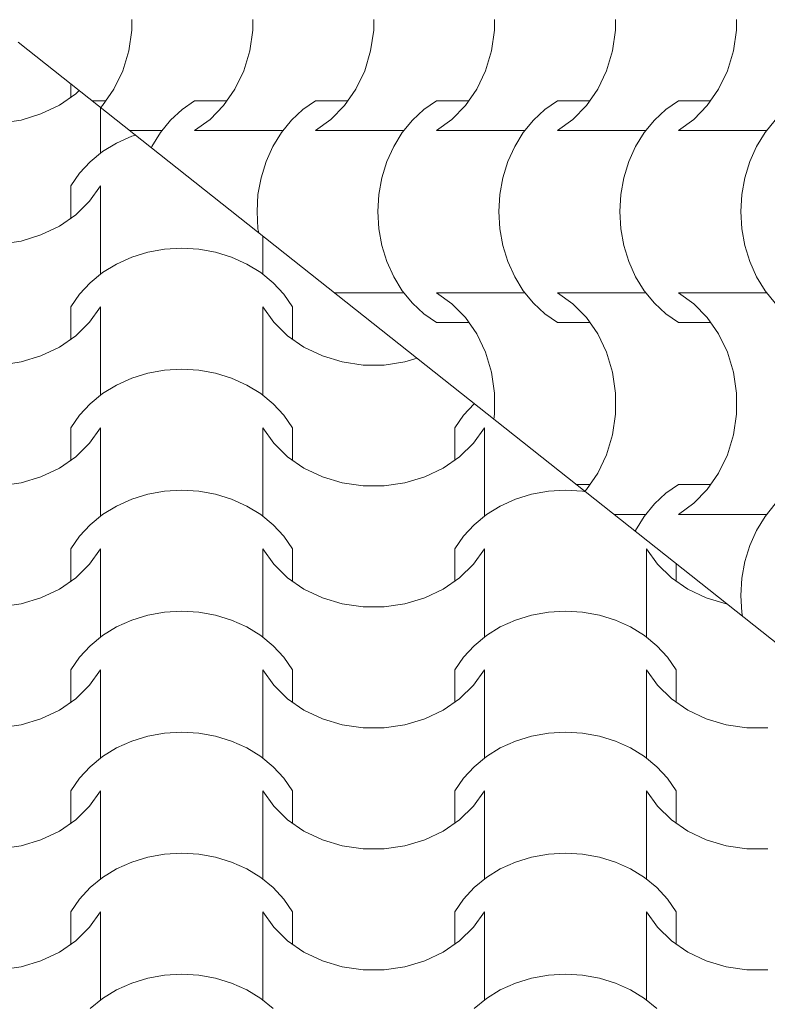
# Model space of a CAD drawing. Extents: x -631805 to -376315, y -40155 to 84873.
# Tile 253 of 256: x -486478 to -485686, y 71181 to 72224. Entities that reach past the tile are written whole.
import ezdxf

# ---------------------------------------------------------------- set-up
doc = ezdxf.new("R2010")
doc.units = 0
doc.header["$MEASUREMENT"] = 0
doc.linetypes.add('Dashed', pattern=[564.444447, 282.222223, -282.222223])
doc.layers.add('arch wypelnienia_Nr_Pióra__102', color=252, linetype='Continuous', lineweight=9)
doc.layers.add('INWENT.ŚCIANY_Nr_Pióra__21', color=252, linetype='Continuous', lineweight=9)

# ---------------------------------------------------------------- blocks, each defined once
blk = doc.blocks.new('*X885')
at = {"layer": 'arch wypelnienia_Nr_Pióra__102', "linetype": 'Continuous'}
for p, q in [((-488121.8, 136614.4), (-488121.8, 136628.4)), ((-488134, 136605.9), (-488116.7, 136617.9)), ((-488116.7, 136617.9), (-488113, 136621.5)), ((-488153.5, 136596.6), (-488134, 136605.9)), ((-488174.5, 136590.2), (-488153.5, 136596.6)), ((-488090.4, 136574.2), (-488090.4, 136603.5)), ((-488090.4, 136555.1), (-488090.4, 136603.5)), ((-488196.5, 136587), (-488174.5, 136590.2)), ((-488057.4, 136573), (-488073.5, 136565.7)), ((-488053.4, 136574.2), (-488057.4, 136573)), ((-488073.5, 136565.7), (-488088.2, 136556.7)), ((-488088.2, 136556.7), (-488101.3, 136546)), ((-488101.3, 136546), (-488112.6, 136533.8)), ((-488112.6, 136533.8), (-488121.8, 136520.5)), ((-488121.8, 136486.3), (-488121.8, 136520.5)), ((-488102, 136504.2), (-488090.4, 136520.5)), ((-488090.4, 136446.1), (-488090.4, 136520.5)), ((-488116.7, 136489.9), (-488102, 136504.2)), ((-488090.4, 136427.1), (-488090.4, 136501.4)), ((-488134, 136477.8), (-488116.7, 136489.9)), ((-488174.5, 136462.1), (-488153.5, 136468.5)), ((-488153.5, 136468.5), (-488134, 136477.8)), ((-488196.5, 136458.9), (-488174.5, 136462.1)), ((-487918.6, 136446.1), (-487918.6, 136467.5)), ((-487918.6, 136427.1), (-487918.6, 136467.5)), ((-488040.4, 136450.2), (-488057.4, 136444.9)), ((-488022.6, 136453.4), (-488040.4, 136450.2)), ((-488004.5, 136454.4), (-488022.6, 136453.4)), ((-487986.4, 136453.4), (-488004.5, 136454.4)), ((-487968.6, 136450.2), (-487986.4, 136453.4)), ((-487951.6, 136444.9), (-487968.6, 136450.2)), ((-488073.5, 136437.7), (-488088.2, 136428.6)), ((-488057.4, 136444.9), (-488073.5, 136437.7)), ((-487935.5, 136437.7), (-487951.6, 136444.9)), ((-487920.8, 136428.6), (-487935.5, 136437.7)), ((-488088.2, 136428.6), (-488101.3, 136417.9)), ((-487907.7, 136417.9), (-487920.8, 136428.6)), ((-488101.3, 136417.9), (-488112.6, 136405.8)), ((-487896.4, 136405.8), (-487907.7, 136417.9)), ((-488112.6, 136405.8), (-488121.8, 136392.4)), ((-487887.2, 136392.4), (-487896.4, 136405.8)), ((-488121.8, 136358.2), (-488121.8, 136392.4)), ((-488102, 136376.1), (-488090.4, 136392.4)), ((-488090.4, 136318.1), (-488090.4, 136392.4)), ((-487918.6, 136318.1), (-487918.6, 136392.4)), ((-487918.6, 136392.4), (-487907, 136376.1)), ((-487887.2, 136358.2), (-487887.2, 136392.4)), ((-488116.7, 136361.8), (-488102, 136376.1)), ((-487907, 136376.1), (-487892.3, 136361.8)), ((-488090.4, 136299), (-488090.4, 136373.4)), ((-487918.6, 136299), (-487918.6, 136373.4)), ((-488134, 136349.8), (-488116.7, 136361.8)), ((-487892.3, 136361.8), (-487875, 136349.8)), ((-488153.5, 136340.4), (-488134, 136349.8)), ((-487875, 136349.8), (-487855.5, 136340.4)), ((-488196.5, 136330.8), (-488174.5, 136334.1)), ((-488174.5, 136334.1), (-488153.5, 136340.4)), ((-487855.5, 136340.4), (-487834.5, 136334.1)), ((-487834.5, 136334.1), (-487812.5, 136330.8)), ((-487790.1, 136330.8), (-487768.1, 136334.1)), ((-487768.1, 136334.1), (-487755.2, 136338)), ((-488022.6, 136325.3), (-488040.4, 136322.1)), ((-488004.5, 136326.4), (-488022.6, 136325.3)), ((-487986.4, 136325.3), (-488004.5, 136326.4)), ((-487968.6, 136322.1), (-487986.4, 136325.3)), ((-487812.5, 136330.8), (-487801.3, 136330.8)), ((-487801.3, 136330.8), (-487790.1, 136330.8)), ((-488057.4, 136316.8), (-488073.5, 136309.6)), ((-488040.4, 136322.1), (-488057.4, 136316.8)), ((-487951.6, 136316.8), (-487968.6, 136322.1)), ((-487935.5, 136309.6), (-487951.6, 136316.8)), ((-488073.5, 136309.6), (-488088.2, 136300.6)), ((-487920.8, 136300.6), (-487935.5, 136309.6)), ((-488088.2, 136300.6), (-488101.3, 136289.9)), ((-487907.7, 136289.9), (-487920.8, 136300.6)), ((-488101.3, 136289.9), (-488112.6, 136277.7)), ((-487896.4, 136277.7), (-487907.7, 136289.9)), ((-487694.9, 136289.9), (-487706.2, 136277.7)), ((-487694.7, 136290), (-487694.9, 136289.9)), ((-488112.6, 136277.7), (-488121.8, 136264.4)), ((-487887.2, 136264.4), (-487896.4, 136277.7)), ((-487706.2, 136277.7), (-487715.4, 136264.4)), ((-488121.8, 136230.2), (-488121.8, 136264.4)), ((-488102, 136248.1), (-488090.4, 136264.4)), ((-488090.4, 136190), (-488090.4, 136264.4)), ((-487918.6, 136190), (-487918.6, 136264.4)), ((-487918.6, 136264.4), (-487907, 136248.1)), ((-487887.2, 136230.2), (-487887.2, 136264.4)), ((-487715.4, 136230.2), (-487715.4, 136264.4)), ((-487695.6, 136248.1), (-487684, 136264.4)), ((-487684, 136190), (-487684, 136264.4)), ((-488116.7, 136233.7), (-488102, 136248.1)), ((-488090.4, 136170.9), (-488090.4, 136245.3)), ((-487918.6, 136170.9), (-487918.6, 136245.3)), ((-487907, 136248.1), (-487892.3, 136233.7)), ((-487710.3, 136233.7), (-487695.6, 136248.1)), ((-487684, 136170.9), (-487684, 136245.3)), ((-488134, 136221.7), (-488116.7, 136233.7)), ((-487892.3, 136233.7), (-487875, 136221.7)), ((-487727.6, 136221.7), (-487710.3, 136233.7)), ((-488153.5, 136212.4), (-488134, 136221.7)), ((-487875, 136221.7), (-487855.5, 136212.4)), ((-487747.1, 136212.4), (-487727.6, 136221.7)), ((-488174.5, 136206), (-488153.5, 136212.4)), ((-487855.5, 136212.4), (-487834.5, 136206)), ((-487768.1, 136206), (-487747.1, 136212.4)), ((-488196.5, 136202.8), (-488174.5, 136206)), ((-488004.5, 136198.3), (-488022.6, 136197.2)), ((-487986.4, 136197.2), (-488004.5, 136198.3)), ((-487834.5, 136206), (-487812.5, 136202.8)), ((-487812.5, 136202.8), (-487801.3, 136202.8)), ((-487801.3, 136202.8), (-487790.1, 136202.8)), ((-487790.1, 136202.8), (-487768.1, 136206)), ((-487598.1, 136198.3), (-487616.2, 136197.2)), ((-487580, 136197.2), (-487598.1, 136198.3)), ((-488057.4, 136188.8), (-488073.5, 136181.5)), ((-488040.4, 136194), (-488057.4, 136188.8)), ((-488022.6, 136197.2), (-488040.4, 136194)), ((-487968.6, 136194), (-487986.4, 136197.2)), ((-487951.6, 136188.8), (-487968.6, 136194)), ((-487935.5, 136181.5), (-487951.6, 136188.8)), ((-487651, 136188.8), (-487667.1, 136181.5)), ((-487634, 136194), (-487651, 136188.8)), ((-487616.2, 136197.2), (-487634, 136194)), ((-487576.8, 136196.6), (-487580, 136197.2)), ((-488073.5, 136181.5), (-488088.2, 136172.5)), ((-487920.8, 136172.5), (-487935.5, 136181.5)), ((-487667.1, 136181.5), (-487681.8, 136172.5)), ((-488088.2, 136172.5), (-488101.3, 136161.8)), ((-487907.7, 136161.8), (-487920.8, 136172.5)), ((-487681.8, 136172.5), (-487694.9, 136161.8)), ((-488101.3, 136161.8), (-488112.6, 136149.6)), ((-487896.4, 136149.6), (-487907.7, 136161.8)), ((-487694.9, 136161.8), (-487706.2, 136149.6)), ((-488112.6, 136149.6), (-488121.8, 136136.3)), ((-487887.2, 136136.3), (-487896.4, 136149.6)), ((-487706.2, 136149.6), (-487715.4, 136136.3)), ((-488121.8, 136102.1), (-488121.8, 136136.3)), ((-488102, 136120), (-488090.4, 136136.3)), ((-488090.4, 136061.9), (-488090.4, 136136.3)), ((-487918.6, 136061.9), (-487918.6, 136136.3)), ((-487918.6, 136136.3), (-487907, 136120)), ((-487887.2, 136102.1), (-487887.2, 136136.3)), ((-487715.4, 136102.1), (-487715.4, 136136.3)), ((-487695.6, 136120), (-487684, 136136.3)), ((-487684, 136061.9), (-487684, 136136.3)), ((-487512.2, 136061.9), (-487512.2, 136136.3)), ((-487512.2, 136136.3), (-487500.6, 136120)), ((-488116.7, 136105.6), (-488102, 136120)), ((-488090.4, 136042.9), (-488090.4, 136117.2)), ((-487918.6, 136042.9), (-487918.6, 136117.2)), ((-487907, 136120), (-487892.3, 136105.6)), ((-487710.3, 136105.6), (-487695.6, 136120)), ((-487684, 136042.9), (-487684, 136117.2)), ((-487512.2, 136042.9), (-487512.2, 136117.2)), ((-487500.6, 136120), (-487485.9, 136105.6)), ((-487480.8, 136102.1), (-487480.8, 136120.6)), ((-488134, 136093.6), (-488116.7, 136105.6)), ((-487892.3, 136105.6), (-487875, 136093.6)), ((-487727.6, 136093.6), (-487710.3, 136105.6)), ((-487485.9, 136105.6), (-487468.6, 136093.6)), ((-488153.5, 136084.3), (-488134, 136093.6)), ((-487875, 136093.6), (-487855.5, 136084.3)), ((-487747.1, 136084.3), (-487727.6, 136093.6)), ((-487468.6, 136093.6), (-487449.1, 136084.3)), ((-488174.5, 136077.9), (-488153.5, 136084.3)), ((-487855.5, 136084.3), (-487834.5, 136077.9)), ((-487768.1, 136077.9), (-487747.1, 136084.3)), ((-487449.1, 136084.3), (-487428.1, 136077.9)), ((-488196.5, 136074.7), (-488174.5, 136077.9)), ((-487834.5, 136077.9), (-487812.5, 136074.7)), ((-487812.5, 136074.7), (-487801.3, 136074.7)), ((-487801.3, 136074.7), (-487790.1, 136074.7)), ((-487790.1, 136074.7), (-487768.1, 136077.9)), ((-487428.1, 136077.9), (-487426.7, 136077.7)), ((-488040.4, 136066), (-488057.4, 136060.7)), ((-488022.6, 136069.1), (-488040.4, 136066)), ((-488004.5, 136070.2), (-488022.6, 136069.1)), ((-487986.4, 136069.1), (-488004.5, 136070.2)), ((-487968.6, 136066), (-487986.4, 136069.1)), ((-487951.6, 136060.7), (-487968.6, 136066)), ((-487634, 136066), (-487651, 136060.7)), ((-487616.2, 136069.1), (-487634, 136066)), ((-487598.1, 136070.2), (-487616.2, 136069.1)), ((-487580, 136069.1), (-487598.1, 136070.2)), ((-487562.2, 136066), (-487580, 136069.1)), ((-487545.2, 136060.7), (-487562.2, 136066)), ((-488073.5, 136053.5), (-488088.2, 136044.4)), ((-488057.4, 136060.7), (-488073.5, 136053.5)), ((-487935.5, 136053.5), (-487951.6, 136060.7)), ((-487920.8, 136044.4), (-487935.5, 136053.5)), ((-487667.1, 136053.5), (-487681.8, 136044.4)), ((-487651, 136060.7), (-487667.1, 136053.5)), ((-487529.1, 136053.5), (-487545.2, 136060.7)), ((-487514.4, 136044.4), (-487529.1, 136053.5)), ((-488088.2, 136044.4), (-488101.3, 136033.7)), ((-487907.7, 136033.7), (-487920.8, 136044.4)), ((-487681.8, 136044.4), (-487694.9, 136033.7)), ((-487501.3, 136033.7), (-487514.4, 136044.4)), ((-488101.3, 136033.7), (-488112.6, 136021.6)), ((-487896.4, 136021.6), (-487907.7, 136033.7)), ((-487694.9, 136033.7), (-487706.2, 136021.6)), ((-487490, 136021.6), (-487501.3, 136033.7)), ((-488112.6, 136021.6), (-488121.8, 136008.2)), ((-487887.2, 136008.2), (-487896.4, 136021.6)), ((-487706.2, 136021.6), (-487715.4, 136008.2)), ((-487480.8, 136008.2), (-487490, 136021.6)), ((-488121.8, 135974), (-488121.8, 136008.2)), ((-488102, 135991.9), (-488090.4, 136008.2)), ((-488090.4, 135933.8), (-488090.4, 136008.2)), ((-487918.6, 135933.8), (-487918.6, 136008.2)), ((-487918.6, 136008.2), (-487907, 135991.9)), ((-487887.2, 135974), (-487887.2, 136008.2)), ((-487715.4, 135974), (-487715.4, 136008.2)), ((-487695.6, 135991.9), (-487684, 136008.2)), ((-487684, 135933.8), (-487684, 136008.2)), ((-487512.2, 135933.8), (-487512.2, 136008.2)), ((-487512.2, 136008.2), (-487500.6, 135991.9)), ((-487480.8, 135974), (-487480.8, 136008.2)), ((-488116.7, 135977.6), (-488102, 135991.9)), ((-488090.4, 135914.8), (-488090.4, 135989.1)), ((-487918.6, 135914.8), (-487918.6, 135989.1)), ((-487907, 135991.9), (-487892.3, 135977.6)), ((-487710.3, 135977.6), (-487695.6, 135991.9)), ((-487684, 135914.8), (-487684, 135989.1)), ((-487512.2, 135914.8), (-487512.2, 135989.1)), ((-487500.6, 135991.9), (-487485.9, 135977.6)), ((-488134, 135965.6), (-488116.7, 135977.6)), ((-487892.3, 135977.6), (-487875, 135965.6)), ((-487727.6, 135965.6), (-487710.3, 135977.6)), ((-487485.9, 135977.6), (-487468.6, 135965.6)), ((-488153.5, 135956.2), (-488134, 135965.6)), ((-487875, 135965.6), (-487855.5, 135956.2)), ((-487747.1, 135956.2), (-487727.6, 135965.6)), ((-487468.6, 135965.6), (-487449.1, 135956.2)), ((-488196.5, 135946.6), (-488174.5, 135949.8)), ((-488174.5, 135949.8), (-488153.5, 135956.2)), ((-487855.5, 135956.2), (-487834.5, 135949.8)), ((-487834.5, 135949.8), (-487812.5, 135946.6)), ((-487790.1, 135946.6), (-487768.1, 135949.8)), ((-487768.1, 135949.8), (-487747.1, 135956.2)), ((-487449.1, 135956.2), (-487428.1, 135949.8)), ((-487428.1, 135949.8), (-487406.1, 135946.6)), ((-488040.4, 135937.9), (-488057.4, 135932.6)), ((-488022.6, 135941.1), (-488040.4, 135937.9)), ((-488004.5, 135942.2), (-488022.6, 135941.1)), ((-487986.4, 135941.1), (-488004.5, 135942.2)), ((-487968.6, 135937.9), (-487986.4, 135941.1)), ((-487951.6, 135932.6), (-487968.6, 135937.9)), ((-487812.5, 135946.6), (-487801.3, 135946.6)), ((-487801.3, 135946.6), (-487790.1, 135946.6)), ((-487634, 135937.9), (-487651, 135932.6)), ((-487616.2, 135941.1), (-487634, 135937.9)), ((-487598.1, 135942.2), (-487616.2, 135941.1)), ((-487580, 135941.1), (-487598.1, 135942.2)), ((-487562.2, 135937.9), (-487580, 135941.1)), ((-487545.2, 135932.6), (-487562.2, 135937.9)), ((-487406.1, 135946.6), (-487394.9, 135946.6)), ((-487394.9, 135946.6), (-487383.7, 135946.6)), ((-488057.4, 135932.6), (-488073.5, 135925.4)), ((-487935.5, 135925.4), (-487951.6, 135932.6)), ((-487651, 135932.6), (-487667.1, 135925.4)), ((-487529.1, 135925.4), (-487545.2, 135932.6)), ((-488088.2, 135916.3), (-488101.3, 135905.6)), ((-488073.5, 135925.4), (-488088.2, 135916.3)), ((-487920.8, 135916.3), (-487935.5, 135925.4)), ((-487907.7, 135905.6), (-487920.8, 135916.3)), ((-487681.8, 135916.3), (-487694.9, 135905.6)), ((-487667.1, 135925.4), (-487681.8, 135916.3)), ((-487514.4, 135916.3), (-487529.1, 135925.4)), ((-487501.3, 135905.6), (-487514.4, 135916.3)), ((-488101.3, 135905.6), (-488112.6, 135893.5)), ((-487896.4, 135893.5), (-487907.7, 135905.6)), ((-487694.9, 135905.6), (-487706.2, 135893.5)), ((-487490, 135893.5), (-487501.3, 135905.6)), ((-488112.6, 135893.5), (-488121.8, 135880.1)), ((-487887.2, 135880.1), (-487896.4, 135893.5)), ((-487706.2, 135893.5), (-487715.4, 135880.1)), ((-487480.8, 135880.1), (-487490, 135893.5)), ((-488121.8, 135846), (-488121.8, 135880.1)), ((-488102, 135863.9), (-488090.4, 135880.1)), ((-488090.4, 135805.8), (-488090.4, 135880.1)), ((-487918.6, 135805.8), (-487918.6, 135880.1)), ((-487918.6, 135880.1), (-487907, 135863.9)), ((-487887.2, 135846), (-487887.2, 135880.1)), ((-487715.4, 135846), (-487715.4, 135880.1)), ((-487695.6, 135863.9), (-487684, 135880.1)), ((-487684, 135805.8), (-487684, 135880.1)), ((-487512.2, 135805.8), (-487512.2, 135880.1)), ((-487512.2, 135880.1), (-487500.6, 135863.9)), ((-487480.8, 135846), (-487480.8, 135880.1)), ((-488116.7, 135849.5), (-488102, 135863.9)), ((-487907, 135863.9), (-487892.3, 135849.5)), ((-487710.3, 135849.5), (-487695.6, 135863.9)), ((-487500.6, 135863.9), (-487485.9, 135849.5)), ((-488090.4, 135786.7), (-488090.4, 135861.1)), ((-487918.6, 135786.7), (-487918.6, 135861.1)), ((-487684, 135786.7), (-487684, 135861.1)), ((-487512.2, 135786.7), (-487512.2, 135861.1)), ((-488134, 135837.5), (-488116.7, 135849.5)), ((-487892.3, 135849.5), (-487875, 135837.5)), ((-487727.6, 135837.5), (-487710.3, 135849.5)), ((-487485.9, 135849.5), (-487468.6, 135837.5)), ((-488153.5, 135828.2), (-488134, 135837.5)), ((-487875, 135837.5), (-487855.5, 135828.2)), ((-487747.1, 135828.2), (-487727.6, 135837.5)), ((-487468.6, 135837.5), (-487449.1, 135828.2)), ((-488174.5, 135821.8), (-488153.5, 135828.2)), ((-487855.5, 135828.2), (-487834.5, 135821.8)), ((-487768.1, 135821.8), (-487747.1, 135828.2)), ((-487449.1, 135828.2), (-487428.1, 135821.8)), ((-488196.5, 135818.5), (-488174.5, 135821.8)), ((-488022.6, 135813), (-488040.4, 135809.8)), ((-488004.5, 135814.1), (-488022.6, 135813)), ((-487986.4, 135813), (-488004.5, 135814.1)), ((-487968.6, 135809.8), (-487986.4, 135813)), ((-487834.5, 135821.8), (-487812.5, 135818.5)), ((-487812.5, 135818.5), (-487801.3, 135818.5)), ((-487801.3, 135818.5), (-487790.1, 135818.5)), ((-487790.1, 135818.5), (-487768.1, 135821.8)), ((-487616.2, 135813), (-487634, 135809.8)), ((-487598.1, 135814.1), (-487616.2, 135813)), ((-487580, 135813), (-487598.1, 135814.1)), ((-487562.2, 135809.8), (-487580, 135813)), ((-487428.1, 135821.8), (-487406.1, 135818.5)), ((-487406.1, 135818.5), (-487394.9, 135818.5)), ((-487394.9, 135818.5), (-487383.7, 135818.5)), ((-488057.4, 135804.5), (-488073.5, 135797.3)), ((-488040.4, 135809.8), (-488057.4, 135804.5)), ((-487951.6, 135804.5), (-487968.6, 135809.8)), ((-487935.5, 135797.3), (-487951.6, 135804.5)), ((-487651, 135804.5), (-487667.1, 135797.3)), ((-487634, 135809.8), (-487651, 135804.5)), ((-487545.2, 135804.5), (-487562.2, 135809.8)), ((-487529.1, 135797.3), (-487545.2, 135804.5)), ((-488073.5, 135797.3), (-488088.2, 135788.3)), ((-487920.8, 135788.3), (-487935.5, 135797.3)), ((-487667.1, 135797.3), (-487681.8, 135788.3)), ((-487514.4, 135788.3), (-487529.1, 135797.3)), ((-488088.2, 135788.3), (-488101.3, 135777.6)), ((-487907.7, 135777.6), (-487920.8, 135788.3)), ((-487681.8, 135788.3), (-487694.9, 135777.6)), ((-487501.3, 135777.6), (-487514.4, 135788.3)), ((-488101.3, 135777.6), (-488112.6, 135765.4)), ((-487896.4, 135765.4), (-487907.7, 135777.6)), ((-487694.9, 135777.6), (-487706.2, 135765.4)), ((-487490, 135765.4), (-487501.3, 135777.6)), ((-488112.6, 135765.4), (-488121.8, 135752.1)), ((-487887.2, 135752.1), (-487896.4, 135765.4)), ((-487706.2, 135765.4), (-487715.4, 135752.1)), ((-487480.8, 135752.1), (-487490, 135765.4)), ((-488121.8, 135717.9), (-488121.8, 135752.1)), ((-488102, 135735.8), (-488090.4, 135752.1)), ((-488090.4, 135677.7), (-488090.4, 135752.1)), ((-487918.6, 135677.7), (-487918.6, 135752.1)), ((-487918.6, 135752.1), (-487907, 135735.8)), ((-487887.2, 135717.9), (-487887.2, 135752.1)), ((-487715.4, 135717.9), (-487715.4, 135752.1)), ((-487695.6, 135735.8), (-487684, 135752.1)), ((-487684, 135677.7), (-487684, 135752.1)), ((-487512.2, 135677.7), (-487512.2, 135752.1)), ((-487512.2, 135752.1), (-487500.6, 135735.8)), ((-487480.8, 135717.9), (-487480.8, 135752.1)), ((-488116.7, 135721.4), (-488102, 135735.8)), ((-488090.4, 135658.6), (-488090.4, 135733)), ((-487918.6, 135658.6), (-487918.6, 135733)), ((-487907, 135735.8), (-487892.3, 135721.4)), ((-487710.3, 135721.4), (-487695.6, 135735.8)), ((-487684, 135658.6), (-487684, 135733)), ((-487512.2, 135658.6), (-487512.2, 135733)), ((-487500.6, 135735.8), (-487485.9, 135721.4)), ((-488134, 135709.4), (-488116.7, 135721.4)), ((-487892.3, 135721.4), (-487875, 135709.4)), ((-487727.6, 135709.4), (-487710.3, 135721.4)), ((-487485.9, 135721.4), (-487468.6, 135709.4)), ((-488153.5, 135700.1), (-488134, 135709.4)), ((-487875, 135709.4), (-487855.5, 135700.1)), ((-487747.1, 135700.1), (-487727.6, 135709.4)), ((-487468.6, 135709.4), (-487449.1, 135700.1)), ((-488174.5, 135693.7), (-488153.5, 135700.1)), ((-487855.5, 135700.1), (-487834.5, 135693.7)), ((-487768.1, 135693.7), (-487747.1, 135700.1)), ((-487449.1, 135700.1), (-487428.1, 135693.7)), ((-488196.5, 135690.5), (-488174.5, 135693.7)), ((-487834.5, 135693.7), (-487812.5, 135690.5)), ((-487812.5, 135690.5), (-487801.3, 135690.5)), ((-487801.3, 135690.5), (-487790.1, 135690.5)), ((-487790.1, 135690.5), (-487768.1, 135693.7)), ((-487428.1, 135693.7), (-487406.1, 135690.5)), ((-487406.1, 135690.5), (-487394.9, 135690.5)), ((-487394.9, 135690.5), (-487383.7, 135690.5)), ((-488057.4, 135676.5), (-488073.5, 135669.3)), ((-488040.4, 135681.7), (-488057.4, 135676.5)), ((-488022.6, 135684.9), (-488040.4, 135681.7)), ((-488004.5, 135686), (-488022.6, 135684.9)), ((-487986.4, 135684.9), (-488004.5, 135686)), ((-487968.6, 135681.7), (-487986.4, 135684.9)), ((-487951.6, 135676.5), (-487968.6, 135681.7)), ((-487935.5, 135669.3), (-487951.6, 135676.5)), ((-487651, 135676.5), (-487667.1, 135669.3)), ((-487634, 135681.7), (-487651, 135676.5)), ((-487616.2, 135684.9), (-487634, 135681.7)), ((-487598.1, 135686), (-487616.2, 135684.9)), ((-487580, 135684.9), (-487598.1, 135686)), ((-487562.2, 135681.7), (-487580, 135684.9)), ((-487545.2, 135676.5), (-487562.2, 135681.7)), ((-487529.1, 135669.3), (-487545.2, 135676.5)), ((-488073.5, 135669.3), (-488088.2, 135660.2)), ((-487920.8, 135660.2), (-487935.5, 135669.3)), ((-487667.1, 135669.3), (-487681.8, 135660.2)), ((-487514.4, 135660.2), (-487529.1, 135669.3)), ((-488088.2, 135660.2), (-488101.3, 135649.5)), ((-487907.7, 135649.5), (-487920.8, 135660.2)), ((-487681.8, 135660.2), (-487694.9, 135649.5)), ((-487501.3, 135649.5), (-487514.4, 135660.2))]:
    blk.add_line(p, q, dxfattribs=at)
blk = doc.blocks.new('Wypełnienie_32')
at = {"layer": 'arch wypelnienia_Nr_Pióra__102', "linetype": 'Dashed'}
blk.add_blockref('*X885', (0, 0), dxfattribs=at)
blk = doc.blocks.new('*X889')
at = {"layer": 'arch wypelnienia_Nr_Pióra__102', "linetype": 'Continuous'}
for p, q in [((-488057.3, 136696.5), (-488057.3, 136685.3)), ((-487929.2, 136696.5), (-487929.2, 136685.3)), ((-487801.1, 136696.5), (-487801.1, 136685.3)), ((-487673.1, 136696.5), (-487673.1, 136685.3)), ((-487545, 136696.5), (-487545, 136685.3)), ((-487416.9, 136696.5), (-487416.9, 136685.3)), ((-488057.3, 136685.3), (-488060.5, 136663.3)), ((-487929.2, 136685.3), (-487932.4, 136663.3)), ((-487801.1, 136685.3), (-487804.4, 136663.3)), ((-487673.1, 136685.3), (-487676.3, 136663.3)), ((-487545, 136685.3), (-487548.2, 136663.3)), ((-487416.9, 136685.3), (-487420.1, 136663.3)), ((-488060.5, 136663.3), (-488066.9, 136642.2)), ((-487932.4, 136663.3), (-487938.8, 136642.2)), ((-487804.4, 136663.3), (-487810.7, 136642.2)), ((-487676.3, 136663.3), (-487682.7, 136642.2)), ((-487548.2, 136663.3), (-487554.6, 136642.2)), ((-487420.1, 136663.3), (-487426.5, 136642.2)), ((-488066.9, 136642.2), (-488076.2, 136622.8)), ((-487938.8, 136642.2), (-487948.1, 136622.8)), ((-487810.7, 136642.2), (-487820.1, 136622.8)), ((-487682.7, 136642.2), (-487692, 136622.8)), ((-487554.6, 136642.2), (-487563.9, 136622.8)), ((-487426.5, 136642.2), (-487435.9, 136622.8)), ((-488076.2, 136622.8), (-488088.2, 136605.4)), ((-487948.1, 136622.8), (-487960.2, 136605.4)), ((-487820.1, 136622.8), (-487832.1, 136605.4)), ((-487692, 136622.8), (-487704, 136605.4)), ((-487563.9, 136622.8), (-487575.9, 136605.4)), ((-487435.9, 136622.8), (-487447.9, 136605.4)), ((-488084.7, 136610.6), (-488099.3, 136610.6)), ((-488088.2, 136605.4), (-488090.2, 136603.4)), ((-488004.1, 136601.4), (-487990.8, 136610.6)), ((-487956.6, 136610.6), (-487990.8, 136610.6)), ((-487960.2, 136605.4), (-487974.5, 136590.8)), ((-487876.1, 136601.4), (-487862.7, 136610.6)), ((-487828.5, 136610.6), (-487862.7, 136610.6)), ((-487832.1, 136605.4), (-487846.4, 136590.8)), ((-487748, 136601.4), (-487734.7, 136610.6)), ((-487700.5, 136610.6), (-487734.7, 136610.6)), ((-487704, 136605.4), (-487718.4, 136590.8)), ((-487619.9, 136601.4), (-487606.6, 136610.6)), ((-487572.4, 136610.6), (-487606.6, 136610.6)), ((-487575.9, 136605.4), (-487590.3, 136590.8)), ((-487491.9, 136601.4), (-487478.5, 136610.6)), ((-487444.3, 136610.6), (-487478.5, 136610.6)), ((-487447.9, 136605.4), (-487462.2, 136590.8)), ((-488016.3, 136590.1), (-488004.1, 136601.4)), ((-487888.2, 136590.1), (-487876.1, 136601.4)), ((-487760.2, 136590.1), (-487748, 136601.4)), ((-487632.1, 136590.1), (-487619.9, 136601.4)), ((-487504, 136590.1), (-487491.9, 136601.4)), ((-488027, 136577), (-488016.3, 136590.1)), ((-487974.5, 136590.8), (-487990.8, 136579.1)), ((-487898.9, 136577), (-487888.2, 136590.1)), ((-487846.4, 136590.8), (-487862.7, 136579.1)), ((-487770.9, 136577), (-487760.2, 136590.1)), ((-487718.4, 136590.8), (-487734.7, 136579.1)), ((-487642.8, 136577), (-487632.1, 136590.1)), ((-487590.3, 136590.8), (-487606.6, 136579.1)), ((-487514.7, 136577), (-487504, 136590.1)), ((-487462.2, 136590.8), (-487478.5, 136579.1)), ((-487386.6, 136577), (-487375.9, 136590.1)), ((-488044.5, 136579.1), (-488059.6, 136579.1)), ((-488025.4, 136579.1), (-488059.6, 136579.1)), ((-488036, 136562.2), (-488027, 136577)), ((-487916.4, 136579.1), (-487990.8, 136579.1)), ((-487897.4, 136579.1), (-487971.7, 136579.1)), ((-487908, 136562.2), (-487898.9, 136577)), ((-487788.4, 136579.1), (-487862.7, 136579.1)), ((-487769.3, 136579.1), (-487843.7, 136579.1)), ((-487779.9, 136562.2), (-487770.9, 136577)), ((-487660.3, 136579.1), (-487734.7, 136579.1)), ((-487641.2, 136579.1), (-487715.6, 136579.1)), ((-487651.8, 136562.2), (-487642.8, 136577)), ((-487532.2, 136579.1), (-487606.6, 136579.1)), ((-487513.1, 136579.1), (-487587.5, 136579.1)), ((-487523.8, 136562.2), (-487514.7, 136577)), ((-487404.1, 136579.1), (-487478.5, 136579.1)), ((-487385.1, 136579.1), (-487459.4, 136579.1)), ((-487395.7, 136562.2), (-487386.6, 136577)), ((-488036.6, 136560.9), (-488036, 136562.2)), ((-487915.2, 136546.2), (-487908, 136562.2)), ((-487787.1, 136546.2), (-487779.9, 136562.2)), ((-487659.1, 136546.2), (-487651.8, 136562.2)), ((-487531, 136546.2), (-487523.8, 136562.2)), ((-487402.9, 136546.2), (-487395.7, 136562.2)), ((-487920.5, 136529.1), (-487915.2, 136546.2)), ((-487792.4, 136529.1), (-487787.1, 136546.2)), ((-487664.3, 136529.1), (-487659.1, 136546.2)), ((-487536.2, 136529.1), (-487531, 136546.2)), ((-487408.2, 136529.1), (-487402.9, 136546.2)), ((-487923.7, 136511.4), (-487920.5, 136529.1)), ((-487795.6, 136511.4), (-487792.4, 136529.1)), ((-487667.5, 136511.4), (-487664.3, 136529.1)), ((-487539.4, 136511.4), (-487536.2, 136529.1)), ((-487411.4, 136511.4), (-487408.2, 136529.1)), ((-487924.7, 136493.3), (-487923.7, 136511.4)), ((-487796.7, 136493.3), (-487795.6, 136511.4)), ((-487668.6, 136493.3), (-487667.5, 136511.4)), ((-487540.5, 136493.3), (-487539.4, 136511.4)), ((-487412.4, 136493.3), (-487411.4, 136511.4)), ((-487923.7, 136475.1), (-487924.7, 136493.3)), ((-487795.6, 136475.1), (-487796.7, 136493.3)), ((-487667.5, 136475.1), (-487668.6, 136493.3)), ((-487539.4, 136475.1), (-487540.5, 136493.3)), ((-487411.4, 136475.1), (-487412.4, 136493.3)), ((-487922.9, 136470.8), (-487923.7, 136475.1)), ((-487792.4, 136457.4), (-487795.6, 136475.1)), ((-487664.3, 136457.4), (-487667.5, 136475.1)), ((-487536.2, 136457.4), (-487539.4, 136475.1)), ((-487408.2, 136457.4), (-487411.4, 136475.1)), ((-487787.1, 136440.3), (-487792.4, 136457.4)), ((-487659.1, 136440.3), (-487664.3, 136457.4)), ((-487531, 136440.3), (-487536.2, 136457.4)), ((-487402.9, 136440.3), (-487408.2, 136457.4)), ((-487779.9, 136424.3), (-487787.1, 136440.3)), ((-487651.8, 136424.3), (-487659.1, 136440.3)), ((-487523.8, 136424.3), (-487531, 136440.3)), ((-487395.7, 136424.3), (-487402.9, 136440.3)), ((-487770.9, 136409.5), (-487779.9, 136424.3)), ((-487642.8, 136409.5), (-487651.8, 136424.3)), ((-487514.7, 136409.5), (-487523.8, 136424.3)), ((-487386.6, 136409.5), (-487395.7, 136424.3)), ((-487788.4, 136407.4), (-487842.8, 136407.4)), ((-487769.3, 136407.4), (-487842.8, 136407.4)), ((-487760.2, 136396.4), (-487770.9, 136409.5)), ((-487660.3, 136407.4), (-487734.7, 136407.4)), ((-487734.7, 136407.4), (-487718.4, 136395.7)), ((-487641.2, 136407.4), (-487715.6, 136407.4)), ((-487632.1, 136396.4), (-487642.8, 136409.5)), ((-487532.2, 136407.4), (-487606.6, 136407.4)), ((-487606.6, 136407.4), (-487590.3, 136395.7)), ((-487513.1, 136407.4), (-487587.5, 136407.4)), ((-487504, 136396.4), (-487514.7, 136409.5)), ((-487404.1, 136407.4), (-487478.5, 136407.4)), ((-487478.5, 136407.4), (-487462.2, 136395.7)), ((-487385.1, 136407.4), (-487459.4, 136407.4)), ((-487375.9, 136396.4), (-487386.6, 136409.5)), ((-487748, 136385.1), (-487760.2, 136396.4)), ((-487718.4, 136395.7), (-487704, 136381.1)), ((-487619.9, 136385.1), (-487632.1, 136396.4)), ((-487590.3, 136395.7), (-487575.9, 136381.1)), ((-487491.9, 136385.1), (-487504, 136396.4)), ((-487462.2, 136395.7), (-487447.9, 136381.1)), ((-487734.7, 136375.9), (-487748, 136385.1)), ((-487606.6, 136375.9), (-487619.9, 136385.1)), ((-487478.5, 136375.9), (-487491.9, 136385.1)), ((-487700.5, 136375.9), (-487734.7, 136375.9)), ((-487704, 136381.1), (-487692, 136363.7)), ((-487572.4, 136375.9), (-487606.6, 136375.9)), ((-487575.9, 136381.1), (-487563.9, 136363.7)), ((-487444.3, 136375.9), (-487478.5, 136375.9)), ((-487447.9, 136381.1), (-487435.9, 136363.7)), ((-487692, 136363.7), (-487682.7, 136344.3)), ((-487563.9, 136363.7), (-487554.6, 136344.3)), ((-487435.9, 136363.7), (-487426.5, 136344.3)), ((-487682.7, 136344.3), (-487676.3, 136323.2)), ((-487554.6, 136344.3), (-487548.2, 136323.2)), ((-487426.5, 136344.3), (-487420.1, 136323.2)), ((-487676.3, 136323.2), (-487673.1, 136301.2)), ((-487548.2, 136323.2), (-487545, 136301.2)), ((-487420.1, 136323.2), (-487416.9, 136301.2)), ((-487673.1, 136301.2), (-487673.1, 136290.1)), ((-487545, 136301.2), (-487545, 136290.1)), ((-487416.9, 136301.2), (-487416.9, 136290.1)), ((-487673.1, 136290.1), (-487673.1, 136278.9)), ((-487545, 136290.1), (-487545, 136278.9)), ((-487416.9, 136290.1), (-487416.9, 136278.9)), ((-487673.1, 136278.9), (-487673.8, 136273.5)), ((-487545, 136278.9), (-487548.2, 136256.9)), ((-487416.9, 136278.9), (-487420.1, 136256.9)), ((-487548.2, 136256.9), (-487554.6, 136235.8)), ((-487420.1, 136256.9), (-487426.5, 136235.8)), ((-487554.6, 136235.8), (-487563.9, 136216.4)), ((-487426.5, 136235.8), (-487435.9, 136216.4)), ((-487563.9, 136216.4), (-487575.9, 136199)), ((-487435.9, 136216.4), (-487447.9, 136199)), ((-487572.4, 136204.2), (-487586.3, 136204.2)), ((-487575.9, 136199), (-487577.7, 136197.3)), ((-487491.9, 136195), (-487478.5, 136204.2)), ((-487444.3, 136204.2), (-487478.5, 136204.2)), ((-487447.9, 136199), (-487462.2, 136184.4)), ((-487504, 136183.7), (-487491.9, 136195)), ((-487514.7, 136170.6), (-487504, 136183.7)), ((-487462.2, 136184.4), (-487478.5, 136172.7)), ((-487386.6, 136170.6), (-487375.9, 136183.7)), ((-487532.2, 136172.7), (-487546.6, 136172.7)), ((-487513.1, 136172.7), (-487546.6, 136172.7)), ((-487523.8, 136155.8), (-487514.7, 136170.6)), ((-487404.1, 136172.7), (-487478.5, 136172.7)), ((-487385.1, 136172.7), (-487459.4, 136172.7)), ((-487395.7, 136155.8), (-487386.6, 136170.6)), ((-487524.2, 136154.9), (-487523.8, 136155.8)), ((-487402.9, 136139.8), (-487395.7, 136155.8)), ((-487408.2, 136122.7), (-487402.9, 136139.8)), ((-487411.4, 136105), (-487408.2, 136122.7)), ((-487412.4, 136086.9), (-487411.4, 136105)), ((-487411.4, 136068.7), (-487412.4, 136086.9)), ((-487410.7, 136065), (-487411.4, 136068.7))]:
    blk.add_line(p, q, dxfattribs=at)
blk = doc.blocks.new('Wypełnienie_34')
at = {"layer": 'arch wypelnienia_Nr_Pióra__102', "linetype": 'Dashed'}
blk.add_blockref('*X889', (0, 0), dxfattribs=at)

msp = doc.modelspace()

# ---------------------------------------------------------------- linework, layer by layer
at = {"layer": 'INWENT.ŚCIANY_Nr_Pióra__21', "linetype": 'Continuous'}
msp.add_line((-483917.2, 70169.7), (-486479.6, 72199.9), dxfattribs=at)

# ---------------------------------------------------------------- block references
at = {"layer": 'arch wypelnienia_Nr_Pióra__102', "linetype": 'Dashed'}
for name in ['Wypełnienie_34', 'Wypełnienie_32']:
    msp.add_blockref(name, (1698, -64472.7), dxfattribs=at)

doc.saveas('drawing.dxf')
